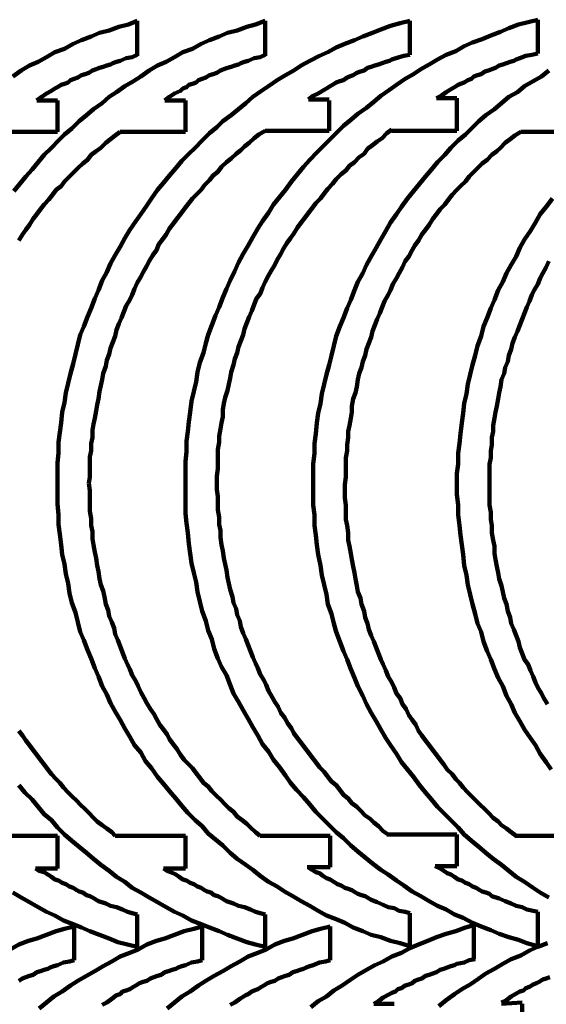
# Model space of a CAD drawing. Header units: inches. Extents: x 3 to 395, y -1 to 557.
# Tile 7 of 13: x 147 to 195, y 465 to 556. Entities that reach past the tile are written whole.
import ezdxf

# ---------------------------------------------------------------- set-up
doc = ezdxf.new("R2010")
doc.units = ezdxf.units.IN
doc.layers.add('P', color=250, linetype='CONTINUOUS', lineweight=100)

msp = doc.modelspace()

# ---------------------------------------------------------------- linework, layer by layer
at = {"layer": 'P', "color": 0, "linetype": 'CONTINUOUS'}
for points in [[(162, 513), (162, 513.889), (162, 514.889), (162.111, 515.778), (162.111, 516.778), (162.222, 517.667), (162.333, 518.556), (162.444, 519.444), (162.556, 520.444), (162.778, 521.333), (163, 522.222), (163.111, 523.111), (163.333, 524), (163.667, 524.889), (163.889, 525.778), (164.111, 526.556), (164.444, 527.444), (164.778, 528.333), (165.111, 529.111), (165.444, 530), (165.778, 530.778), (166.111, 531.556), (166.556, 532.444), (166.889, 533.222), (167.333, 534), (167.778, 534.778), (168.222, 535.556), (168.667, 536.333), (169.111, 537), (169.667, 537.778), (170.111, 538.556), (170.667, 539.222), (171.222, 539.889), (171.778, 540.667), (172.333, 541.333), (172.889, 542), (173.444, 542.667), (174.111, 543.333), (174.667, 543.889), (175.333, 544.556), (176, 545.222), (176.556, 545.778), (177.222, 546.333), (177.889, 546.889), (178.667, 547.444), (179.333, 548), (180, 548.556), (180.778, 549.111), (181.444, 549.556), (182.222, 550.111), (183, 550.556), (183.667, 551), (184.444, 551.444), (185.222, 551.889), (186, 552.333), (186.889, 552.667), (187.667, 553.111), (188.444, 553.444), (189.333, 553.778), (190.111, 554.111), (191, 554.444), (191.778, 554.778), (192.667, 555.111), (193.556, 555.333), (194.444, 555.556)], [(194.444, 555.556), (194.444, 552.444)], [(146.111, 550.333), (146.889, 550.889), (147.667, 551.333), (148.444, 551.667), (149.222, 552.111), (150, 552.556), (150.889, 552.889), (151.667, 553.333), (152.444, 553.667), (153.333, 554), (154.111, 554.333), (155, 554.556), (155.889, 554.889), (156.778, 555.111), (157.556, 555.444)], [(146.222, 539.778), (146.778, 540.444), (147.333, 541.111), (147.889, 541.778), (148.444, 542.444), (149, 543.111), (149.667, 543.778), (150.333, 544.444), (150.889, 545), (151.556, 545.556), (152.222, 546.222), (152.889, 546.778), (153.556, 547.333), (154.333, 547.889), (155, 548.444), (155.667, 548.889), (156.444, 549.444), (157.222, 549.889), (157.889, 550.333), (158.667, 550.889), (159.444, 551.333), (160.222, 551.667), (161, 552.111), (161.778, 552.556), (162.667, 552.889), (163.444, 553.333), (164.222, 553.667), (165.111, 554), (165.889, 554.333), (166.778, 554.556), (167.667, 554.889), (168.444, 555.111), (169.333, 555.444)], [(150.222, 512.889), (150.222, 513.778), (150.222, 514.778), (150.333, 515.667), (150.333, 516.667), (150.444, 517.556), (150.556, 518.444), (150.667, 519.444), (150.889, 520.333), (151, 521.222), (151.222, 522.111), (151.444, 523), (151.667, 523.889), (151.889, 524.778), (152.111, 525.667), (152.333, 526.556), (152.667, 527.333), (153, 528.222), (153.333, 529), (153.667, 529.889), (154, 530.667), (154.333, 531.556), (154.778, 532.333), (155.111, 533.111), (155.556, 533.889), (156, 534.667), (156.444, 535.444), (156.889, 536.222), (157.444, 537), (157.889, 537.667), (158.444, 538.444), (158.889, 539.111), (159.444, 539.889), (160, 540.556), (160.556, 541.222), (161.111, 541.889), (161.667, 542.556), (162.333, 543.222), (162.889, 543.778), (163.556, 544.444), (164.222, 545.111), (164.889, 545.667), (165.444, 546.222), (166.222, 546.778), (166.889, 547.333), (167.556, 547.889), (168.222, 548.444), (169, 549), (169.667, 549.444), (170.444, 550), (171.222, 550.444), (172, 550.889), (172.667, 551.333), (173.444, 551.778), (174.333, 552.222), (175.111, 552.556), (175.889, 553), (176.667, 553.333), (177.556, 553.667), (178.333, 554), (179.222, 554.333), (180, 554.667), (180.889, 555), (181.778, 555.222), (182.667, 555.444)], [(157.556, 555.444), (157.556, 552.222)], [(169.333, 555.444), (169.333, 552.222)], [(182.667, 555.444), (182.667, 552.333)], [(148.333, 548.111), (148.778, 548.444), (149.222, 548.778), (149.667, 549), (150, 549.222), (150.222, 549.333), (150.556, 549.556), (150.889, 549.667), (151.222, 549.778), (151.444, 550), (151.778, 550.111), (152.111, 550.222), (152.444, 550.444), (152.778, 550.556), (153.111, 550.667), (153.444, 550.889), (153.778, 551), (154.111, 551.111), (154.444, 551.222), (154.778, 551.333), (155.111, 551.444), (155.333, 551.556), (155.667, 551.667), (156, 551.778), (156.556, 552), (157.111, 552.111), (157.556, 552.333)], [(160.111, 548.111), (160.556, 548.444), (161, 548.778), (161.556, 549), (161.778, 549.222), (162.111, 549.333), (162.333, 549.556), (162.667, 549.667), (163, 549.778), (163.222, 550), (163.556, 550.111), (163.889, 550.222), (164.222, 550.444), (164.556, 550.556), (164.889, 550.667), (165.222, 550.889), (165.556, 551), (165.889, 551.111), (166.222, 551.222), (166.556, 551.333), (166.889, 551.444), (167.111, 551.556), (167.444, 551.667), (167.778, 551.778), (168.333, 552), (168.889, 552.111), (169.333, 552.333)], [(173.333, 548.222), (173.778, 548.556), (174.222, 548.778), (174.778, 549.111), (175, 549.222), (175.333, 549.444), (175.556, 549.556), (175.889, 549.778), (176.222, 549.889), (176.556, 550), (176.889, 550.222), (177.111, 550.333), (177.444, 550.444), (177.778, 550.667), (178.111, 550.778), (178.444, 550.889), (178.778, 551.111), (179.111, 551.222), (179.444, 551.333), (179.778, 551.444), (180.111, 551.556), (180.444, 551.667), (180.778, 551.778), (181, 551.889), (181.667, 552.111), (182.111, 552.222), (182.667, 552.333)], [(185.111, 548.333), (185.556, 548.556), (186, 548.889), (186.556, 549.222), (186.778, 549.333), (187.111, 549.556), (187.333, 549.667), (187.667, 549.778), (188, 550), (188.333, 550.111), (188.556, 550.333), (188.889, 550.444), (189.222, 550.556), (189.556, 550.778), (189.889, 550.889), (190.222, 551), (190.556, 551.111), (190.889, 551.333), (191.222, 551.444), (191.556, 551.556), (191.889, 551.667), (192.222, 551.778), (192.444, 551.889), (192.778, 552), (193.333, 552.222), (193.889, 552.333), (194.444, 552.444)], [(173.778, 512.778), (173.778, 513.778), (173.778, 514.667), (173.889, 515.667), (173.889, 516.556), (174, 517.444), (174.111, 518.444), (174.222, 519.333), (174.444, 520.222), (174.556, 521.111), (174.778, 522), (175, 522.889), (175.222, 523.778), (175.444, 524.667), (175.667, 525.556), (175.889, 526.444), (176.222, 527.333), (176.556, 528.111), (176.889, 529), (177.222, 529.778), (177.556, 530.667), (177.889, 531.444), (178.333, 532.222), (178.667, 533), (179.111, 533.778), (179.556, 534.556), (180, 535.333), (180.444, 536.111), (180.889, 536.889), (181.444, 537.667), (181.889, 538.333), (182.444, 539.111), (183, 539.778), (183.556, 540.444), (184.111, 541.111), (184.667, 541.778), (185.222, 542.444), (185.889, 543.111), (186.444, 543.778), (187.111, 544.444), (187.778, 545), (188.333, 545.556), (189, 546.222), (189.667, 546.778), (190.444, 547.333), (191.111, 547.889), (191.778, 548.444), (192.556, 548.889), (193.222, 549.444), (194, 549.889), (194.778, 550.333), (195.444, 550.889)], [(173.333, 548.222), (175.222, 548.222)], [(185.111, 548.333), (187, 548.333)], [(187, 548.333), (187, 545.333)], [(148.333, 548.111), (150.222, 548.111)], [(150.222, 548.111), (150.222, 545.222)], [(160.111, 548.111), (162, 548.111)], [(162, 548.111), (162, 545.222)], [(175.222, 548.111), (175.222, 545.333)], [(144.222, 545.222), (150.222, 545.222)], [(146.667, 535.222), (147, 535.778), (147.333, 536.222), (147.667, 536.667), (148, 537.222), (148.333, 537.667), (148.667, 538.111), (149, 538.556), (149.444, 539), (149.778, 539.444), (150.111, 539.889), (150.556, 540.222), (150.889, 540.667), (151.333, 541.111), (151.778, 541.556), (152.111, 541.889), (152.556, 542.333), (153, 542.667), (153.333, 543.111), (153.778, 543.444), (154.222, 543.778), (154.667, 544.222), (155.111, 544.556), (155.556, 544.889), (156, 545.222)], [(153.111, 512.889), (153.222, 513.444), (153.222, 514.111), (153.222, 514.667), (153.222, 515.333), (153.333, 515.889), (153.333, 516.556), (153.444, 517.111), (153.444, 517.778), (153.556, 518.333), (153.667, 518.889), (153.778, 519.556), (153.889, 520.111), (154, 520.667), (154.111, 521.333), (154.222, 521.889), (154.333, 522.444), (154.444, 523), (154.667, 523.667), (154.778, 524.222), (155, 524.778), (155.111, 525.333), (155.333, 525.889), (155.556, 526.444), (155.667, 527), (155.889, 527.556), (156.111, 528.111), (156.333, 528.667), (156.556, 529.222), (156.889, 529.778), (157.111, 530.222), (157.333, 530.778), (157.556, 531.333), (157.889, 531.889), (158.111, 532.333), (158.444, 532.889), (158.667, 533.333), (159, 533.889), (159.333, 534.333), (159.556, 534.889), (159.889, 535.333), (160.222, 535.778), (160.556, 536.333), (160.889, 536.778), (161.222, 537.222), (161.556, 537.667), (161.889, 538.111), (162.333, 538.667), (162.667, 539.111), (163, 539.444), (163.444, 539.889), (163.778, 540.333), (164.222, 540.778), (164.556, 541.222), (165, 541.556), (165.333, 542), (165.778, 542.444), (166.222, 542.778), (166.667, 543.222), (167.111, 543.556), (167.444, 543.889), (167.889, 544.222), (168.333, 544.667), (168.778, 545), (169.333, 545.333)], [(156, 545.222), (162, 545.222)], [(164.889, 513), (164.889, 513.556), (165, 514.222), (165, 514.778), (165, 515.444), (165, 516), (165.111, 516.667), (165.111, 517.222), (165.222, 517.889), (165.333, 518.444), (165.444, 519), (165.444, 519.667), (165.556, 520.222), (165.667, 520.778), (165.889, 521.444), (166, 522), (166.111, 522.556), (166.222, 523.111), (166.444, 523.778), (166.556, 524.333), (166.778, 524.889), (166.889, 525.444), (167.111, 526), (167.333, 526.556), (167.444, 527.111), (167.667, 527.667), (167.889, 528.222), (168.111, 528.778), (168.333, 529.333), (168.556, 529.889), (168.889, 530.333), (169.111, 530.889), (169.333, 531.444), (169.667, 532), (169.889, 532.444), (170.222, 533), (170.444, 533.444), (170.778, 534), (171, 534.444), (171.333, 535), (171.667, 535.444), (172, 535.889), (172.333, 536.444), (172.667, 536.889), (173, 537.333), (173.333, 537.778), (173.667, 538.222), (174, 538.667), (174.444, 539.111), (174.778, 539.556), (175.111, 540), (175.556, 540.444), (175.889, 540.889), (176.333, 541.333), (176.778, 541.667), (177.111, 542.111), (177.556, 542.444), (178, 542.889), (178.444, 543.222), (178.778, 543.667), (179.222, 544), (179.667, 544.333), (180.111, 544.667), (180.556, 545.111), (181, 545.444)], [(169.333, 545.333), (175.222, 545.333)], [(176.667, 512.778), (176.778, 513.444), (176.778, 514), (176.778, 514.667), (176.778, 515.222), (176.889, 515.889), (176.889, 516.444), (177, 517.111), (177, 517.667), (177.111, 518.222), (177.222, 518.889), (177.333, 519.444), (177.333, 520), (177.444, 520.667), (177.667, 521.222), (177.778, 521.778), (177.889, 522.444), (178, 523), (178.222, 523.556), (178.333, 524.111), (178.556, 524.667), (178.667, 525.222), (178.889, 525.778), (179.111, 526.333), (179.222, 526.889), (179.444, 527.444), (179.667, 528), (179.889, 528.556), (180.111, 529.111), (180.333, 529.667), (180.667, 530.222), (180.889, 530.667), (181.111, 531.222), (181.444, 531.778), (181.667, 532.222), (182, 532.778), (182.222, 533.333), (182.556, 533.778), (182.889, 534.333), (183.111, 534.778), (183.444, 535.222), (183.778, 535.778), (184.111, 536.222), (184.444, 536.667), (184.778, 537.222), (185.111, 537.667), (185.444, 538.111), (185.889, 538.556), (186.222, 539), (186.556, 539.444), (187, 539.889), (187.333, 540.222), (187.778, 540.667), (188.111, 541.111), (188.556, 541.556), (188.889, 541.889), (189.333, 542.333), (189.778, 542.667), (190.222, 543.111), (190.667, 543.444), (191, 543.778), (191.444, 544.222), (191.889, 544.556), (192.333, 544.889), (192.889, 545.222)], [(181, 545.333), (187, 545.333)], [(192.889, 545.222), (198.778, 545.222)], [(187, 512.778), (187, 513.778), (187.111, 514.667), (187.111, 515.667), (187.222, 516.556), (187.333, 517.444), (187.444, 518.444), (187.556, 519.333), (187.667, 520.222), (187.889, 521.111), (188, 522), (188.222, 522.889), (188.444, 523.778), (188.667, 524.667), (188.889, 525.556), (189.222, 526.444), (189.444, 527.333), (189.778, 528.111), (190.111, 529), (190.444, 529.778), (190.778, 530.667), (191.222, 531.444), (191.556, 532.222), (192, 533), (192.444, 533.778), (192.778, 534.556), (193.222, 535.333), (193.778, 536.111), (194.222, 536.889), (194.667, 537.667), (195.222, 538.333), (195.778, 539.111)], [(190, 512.778), (190, 513.444), (190, 514), (190, 514.667), (190.111, 515.222), (190.111, 515.889), (190.222, 516.444), (190.222, 517.111), (190.333, 517.667), (190.333, 518.222), (190.444, 518.889), (190.556, 519.444), (190.667, 520), (190.778, 520.667), (190.889, 521.222), (191, 521.778), (191.111, 522.444), (191.333, 523), (191.444, 523.556), (191.667, 524.111), (191.778, 524.667), (192, 525.222), (192.111, 525.778), (192.333, 526.333), (192.556, 526.889), (192.778, 527.444), (193, 528), (193.222, 528.556), (193.444, 529.111), (193.667, 529.667), (193.889, 530.222), (194.111, 530.667), (194.444, 531.222), (194.667, 531.778), (194.889, 532.222), (195.222, 532.778), (195.444, 533.333)], [(182.556, 470.333), (181.778, 470.556), (180.889, 470.778), (180, 471.111), (179.111, 471.333), (178.333, 471.667), (177.444, 472), (176.667, 472.444), (175.889, 472.778), (175, 473.111), (174.222, 473.556), (173.444, 474), (172.667, 474.444), (171.889, 474.889), (171.111, 475.333), (170.444, 475.778), (169.667, 476.222), (168.889, 476.778), (168.222, 477.333), (167.556, 477.778), (166.778, 478.333), (166.111, 478.889), (165.444, 479.556), (164.778, 480.111), (164.111, 480.667), (163.556, 481.333), (162.889, 481.889), (162.222, 482.556), (161.667, 483.222), (161.111, 483.889), (160.556, 484.556), (160, 485.222), (159.444, 485.889), (158.889, 486.667), (158.333, 487.333), (157.889, 488.111), (157.333, 488.778), (156.889, 489.556), (156.444, 490.333), (156, 491.111), (155.556, 491.889), (155.111, 492.667), (154.778, 493.444), (154.333, 494.222), (154, 495.111), (153.667, 495.889), (153.333, 496.778), (153, 497.556), (152.667, 498.444), (152.333, 499.222), (152.111, 500.111), (151.889, 501), (151.556, 501.889), (151.333, 502.778), (151.222, 503.667), (151, 504.556), (150.889, 505.444), (150.667, 506.333), (150.556, 507.222), (150.444, 508.222), (150.333, 509.111), (150.333, 510), (150.222, 511), (150.222, 511.889), (150.222, 512.889)], [(168.889, 480.444), (168.444, 480.778), (168, 481.222), (167.667, 481.556), (167.222, 481.889), (166.778, 482.222), (166.444, 482.667), (166, 483), (165.667, 483.333), (165.222, 483.778), (164.889, 484.111), (164.444, 484.556), (164.111, 485), (163.667, 485.333), (163.333, 485.778), (163, 486.222), (162.667, 486.667), (162.222, 487.111), (161.889, 487.444), (161.556, 487.889), (161.222, 488.444), (160.889, 488.889), (160.556, 489.333), (160.333, 489.778), (160, 490.222), (159.667, 490.667), (159.333, 491.222), (159.111, 491.667), (158.778, 492.111), (158.444, 492.667), (158.222, 493.111), (157.889, 493.667), (157.667, 494.222), (157.444, 494.667), (157.111, 495.222), (156.889, 495.778), (156.667, 496.222), (156.444, 496.778), (156.222, 497.333), (156, 497.889), (155.778, 498.444), (155.556, 499), (155.444, 499.556), (155.222, 500.111), (155, 500.667), (154.889, 501.222), (154.667, 501.778), (154.556, 502.444), (154.444, 503), (154.222, 503.556), (154.111, 504.111), (154, 504.778), (153.889, 505.333), (153.778, 506), (153.667, 506.556), (153.556, 507.222), (153.444, 507.778), (153.444, 508.444), (153.333, 509), (153.333, 509.667), (153.222, 510.333), (153.222, 511), (153.222, 511.556), (153.222, 512.222), (153.111, 512.889)], [(194.333, 470.333), (193.444, 470.556), (192.667, 470.889), (191.778, 471.111), (190.889, 471.444), (190.111, 471.778), (189.222, 472.111), (188.444, 472.444), (187.556, 472.889), (186.778, 473.222), (186, 473.667), (185.222, 474), (184.444, 474.444), (183.667, 474.889), (182.889, 475.333), (182.111, 475.889), (181.444, 476.333), (180.667, 476.889), (180, 477.333), (179.222, 477.889), (178.556, 478.444), (177.889, 479), (177.222, 479.556), (176.556, 480.222), (175.889, 480.778), (175.222, 481.444), (174.667, 482), (174, 482.667), (173.444, 483.333), (172.889, 484), (172.222, 484.667), (171.667, 485.333), (171.222, 486), (170.667, 486.778), (170.111, 487.444), (169.667, 488.222), (169.111, 488.889), (168.667, 489.667), (168.222, 490.444), (167.778, 491.222), (167.333, 492), (166.889, 492.778), (166.444, 493.556), (166.111, 494.333), (165.778, 495.222), (165.333, 496), (165, 496.778), (164.667, 497.667), (164.444, 498.556), (164.111, 499.333), (163.889, 500.222), (163.556, 501.111), (163.333, 502), (163.111, 502.889), (163, 503.778), (162.778, 504.667), (162.556, 505.556), (162.444, 506.444), (162.333, 507.333), (162.222, 508.333), (162.111, 509.222), (162, 510.111), (162, 511.111), (162, 512), (162, 513)], [(180.667, 480.556), (180.222, 480.889), (179.778, 481.333), (179.333, 481.667), (179, 482), (178.556, 482.333), (178.111, 482.778), (177.778, 483.111), (177.333, 483.444), (177, 483.889), (176.556, 484.222), (176.222, 484.667), (175.889, 485.111), (175.444, 485.444), (175.111, 485.889), (174.778, 486.333), (174.333, 486.778), (174, 487.222), (173.667, 487.667), (173.333, 488.111), (173, 488.556), (172.667, 489), (172.333, 489.444), (172, 489.889), (171.778, 490.333), (171.444, 490.778), (171.111, 491.333), (170.778, 491.778), (170.556, 492.333), (170.222, 492.778), (170, 493.222), (169.667, 493.778), (169.444, 494.333), (169.222, 494.778), (168.889, 495.333), (168.667, 495.889), (168.444, 496.333), (168.222, 496.889), (168, 497.444), (167.778, 498), (167.556, 498.556), (167.333, 499.111), (167.111, 499.667), (167, 500.222), (166.778, 500.778), (166.667, 501.333), (166.444, 501.889), (166.333, 502.444), (166.111, 503.111), (166, 503.667), (165.889, 504.222), (165.778, 504.889), (165.667, 505.444), (165.556, 506), (165.444, 506.667), (165.333, 507.222), (165.222, 507.889), (165.222, 508.556), (165.111, 509.111), (165.111, 509.778), (165, 510.444), (165, 511), (165, 511.667), (164.889, 512.333), (164.889, 513)], [(195.444, 474.778), (194.667, 475.222), (194, 475.667), (193.222, 476.222), (192.444, 476.667), (191.778, 477.222), (191.111, 477.778), (190.333, 478.333), (189.667, 478.889), (189, 479.444), (188.333, 480), (187.667, 480.556), (187.111, 481.222), (186.444, 481.889), (185.889, 482.444), (185.222, 483.111), (184.667, 483.778), (184.111, 484.444), (183.556, 485.111), (183, 485.889), (182.444, 486.556), (181.889, 487.222), (181.444, 488), (180.889, 488.778), (180.444, 489.444), (180, 490.222), (179.556, 491), (179.111, 491.778), (178.667, 492.556), (178.333, 493.333), (177.889, 494.222), (177.556, 495), (177.222, 495.778), (176.889, 496.667), (176.556, 497.444), (176.222, 498.333), (175.889, 499.222), (175.667, 500), (175.444, 500.889), (175.111, 501.778), (175, 502.667), (174.778, 503.556), (174.556, 504.444), (174.444, 505.333), (174.222, 506.333), (174.111, 507.222), (174, 508.111), (173.889, 509), (173.889, 510), (173.778, 510.889), (173.778, 511.889), (173.778, 512.778)], [(192.444, 480.444), (192, 480.778), (191.556, 481.111), (191.111, 481.444), (190.778, 481.778), (190.333, 482.111), (189.889, 482.556), (189.556, 482.889), (189.111, 483.333), (188.778, 483.667), (188.333, 484.111), (188, 484.444), (187.556, 484.889), (187.222, 485.333), (186.889, 485.667), (186.556, 486.111), (186.111, 486.556), (185.778, 487), (185.444, 487.444), (185.111, 487.889), (184.778, 488.333), (184.444, 488.778), (184.111, 489.222), (183.778, 489.667), (183.444, 490.111), (183.222, 490.667), (182.889, 491.111), (182.556, 491.556), (182.333, 492.111), (182, 492.556), (181.778, 493.111), (181.444, 493.556), (181.222, 494.111), (181, 494.556), (180.667, 495.111), (180.444, 495.667), (180.222, 496.222), (180, 496.667), (179.778, 497.222), (179.556, 497.778), (179.333, 498.333), (179.111, 498.889), (178.889, 499.444), (178.778, 500), (178.556, 500.556), (178.444, 501.111), (178.222, 501.778), (178.111, 502.333), (177.889, 502.889), (177.778, 503.444), (177.667, 504.111), (177.556, 504.667), (177.444, 505.222), (177.333, 505.889), (177.222, 506.444), (177.111, 507.111), (177, 507.667), (177, 508.333), (176.889, 509), (176.778, 509.556), (176.778, 510.222), (176.778, 510.889), (176.667, 511.556), (176.667, 512.111), (176.667, 512.778)], [(195.667, 486.556), (195.222, 487.222), (194.667, 488), (194.222, 488.778), (193.778, 489.444), (193.222, 490.222), (192.778, 491), (192.333, 491.778), (192, 492.556), (191.556, 493.333), (191.222, 494.222), (190.778, 495), (190.444, 495.778), (190.111, 496.667), (189.778, 497.444), (189.444, 498.333), (189.222, 499.222), (188.889, 500), (188.667, 500.889), (188.444, 501.778), (188.222, 502.667), (188, 503.556), (187.889, 504.444), (187.667, 505.333), (187.556, 506.333), (187.444, 507.222), (187.333, 508.111), (187.222, 509), (187.111, 510), (187.111, 510.889), (187, 511.889), (187, 512.778)], [(195.333, 492.556), (195, 493.111), (194.778, 493.556), (194.444, 494.111), (194.222, 494.556), (194, 495.111), (193.778, 495.667), (193.556, 496.222), (193.222, 496.667), (193, 497.222), (192.778, 497.778), (192.667, 498.333), (192.444, 498.889), (192.222, 499.444), (192, 500), (191.889, 500.556), (191.667, 501.111), (191.556, 501.778), (191.333, 502.333), (191.222, 502.889), (191.111, 503.444), (190.889, 504.111), (190.778, 504.667), (190.667, 505.222), (190.556, 505.889), (190.444, 506.444), (190.444, 507.111), (190.333, 507.667), (190.222, 508.333), (190.222, 509), (190.111, 509.556), (190.111, 510.222), (190, 510.889), (190, 511.556), (190, 512.111), (190, 512.778)], [(155.556, 480.444), (155.222, 480.778), (154.778, 481.111), (154.333, 481.444), (153.889, 481.778), (153.556, 482.111), (153.111, 482.556), (152.778, 482.889), (152.333, 483.333), (152, 483.667), (151.556, 484.111), (151.222, 484.444), (150.778, 484.889), (150.444, 485.333), (150.111, 485.667), (149.667, 486.111), (149.333, 486.556), (149, 487), (148.667, 487.444), (148.333, 487.889), (148, 488.333), (147.667, 488.778), (147.333, 489.222), (147, 489.667), (146.667, 490.111)], [(169.333, 470.222), (168.444, 470.444), (167.667, 470.667), (166.778, 471), (165.889, 471.333), (165.111, 471.667), (164.222, 472), (163.444, 472.333), (162.556, 472.667), (161.778, 473.111), (161, 473.444), (160.222, 473.889), (159.444, 474.333), (158.667, 474.778), (157.889, 475.222), (157.111, 475.667), (156.444, 476.222), (155.667, 476.667), (155, 477.222), (154.222, 477.778), (153.556, 478.333), (152.889, 478.889), (152.222, 479.444), (151.556, 480), (150.889, 480.556), (150.222, 481.222), (149.667, 481.889), (149, 482.444), (148.444, 483.111), (147.889, 483.778), (147.222, 484.444), (146.667, 485.111)], [(143.778, 480.444), (150.222, 480.444)], [(150.222, 477.444), (150.222, 480.444)], [(155.556, 480.444), (162, 480.444)], [(162, 477.444), (162, 480.444)], [(168.889, 480.444), (175.333, 480.444)], [(175.333, 477.556), (175.333, 480.444)], [(180.556, 480.556), (187, 480.556)], [(187, 477.667), (187, 480.556)], [(192.333, 480.444), (198.778, 480.444)], [(173.222, 477.556), (175.333, 477.556)], [(182.667, 473.333), (182.222, 473.444), (181.667, 473.556), (181.222, 473.778), (180.667, 473.889), (180.222, 474.111), (179.667, 474.333), (179.111, 474.556), (178.556, 474.889), (178.222, 475), (177.889, 475.111), (177.667, 475.222), (177.333, 475.444), (177, 475.556), (176.667, 475.667), (176.333, 475.889), (176, 476), (175.667, 476.222), (175.333, 476.444), (175, 476.556), (174.667, 476.778), (174.333, 477), (174, 477.111), (173.667, 477.333), (173.333, 477.556)], [(185, 477.667), (187, 477.667)], [(194.444, 473.444), (194, 473.556), (193.444, 473.667), (193, 473.889), (192.444, 474), (192, 474.222), (191.444, 474.444), (190.889, 474.667), (190.222, 474.889), (190, 475.111), (189.667, 475.222), (189.333, 475.333), (189.111, 475.444), (188.778, 475.667), (188.444, 475.778), (188.111, 476), (187.778, 476.111), (187.444, 476.333), (187.111, 476.444), (186.778, 476.667), (186.444, 476.889), (186.111, 477), (185.778, 477.222), (185.444, 477.444), (185, 477.667)], [(148.222, 477.444), (150.222, 477.444)], [(157.556, 473.222), (157.111, 473.333), (156.667, 473.444), (156.222, 473.667), (155.667, 473.889), (155.111, 474), (154.667, 474.222), (154, 474.444), (153.444, 474.778), (153.222, 474.889), (152.889, 475), (152.556, 475.222), (152.222, 475.333), (152, 475.444), (151.667, 475.667), (151.333, 475.778), (151, 476), (150.667, 476.111), (150.333, 476.333), (150, 476.444), (149.667, 476.667), (149.333, 476.889), (149, 477.111), (148.556, 477.222), (148.222, 477.444)], [(160, 477.444), (162, 477.444)], [(169.333, 473.222), (168.889, 473.333), (168.444, 473.444), (168, 473.667), (167.444, 473.889), (166.889, 474), (166.444, 474.222), (165.778, 474.444), (165.222, 474.778), (165, 474.889), (164.667, 475), (164.333, 475.222), (164, 475.333), (163.778, 475.444), (163.444, 475.667), (163.111, 475.778), (162.778, 476), (162.444, 476.111), (162.111, 476.333), (161.778, 476.444), (161.444, 476.667), (161.111, 476.889), (160.667, 477.111), (160.333, 477.222), (160, 477.444)], [(157.556, 470.222), (156.667, 470.444), (155.778, 470.667), (155, 471), (154.111, 471.333), (153.222, 471.667), (152.444, 472), (151.667, 472.333), (150.778, 472.667), (150, 473.111), (149.222, 473.444), (148.444, 473.889), (147.667, 474.333), (146.889, 474.778), (146.111, 475.222)], [(157.556, 473.222), (157.556, 470.111)], [(169.333, 473.222), (169.333, 470.111)], [(182.667, 473.333), (182.667, 470.222)], [(194.444, 473.444), (194.444, 470.333)], [(136.778, 464.556), (137.444, 465.111), (138.111, 465.667), (138.889, 466.111), (139.667, 466.667), (140.333, 467.111), (141.111, 467.556), (141.889, 468), (142.667, 468.444), (143.444, 468.889), (144.222, 469.333), (145.111, 469.667), (145.889, 470), (146.667, 470.444), (147.556, 470.778), (148.333, 471), (149.222, 471.333), (150.111, 471.667), (150.889, 471.889), (151.778, 472.111)], [(148.556, 464.556), (149.222, 465.111), (149.889, 465.667), (150.667, 466.111), (151.444, 466.667), (152.111, 467.111), (152.889, 467.556), (153.667, 468), (154.444, 468.444), (155.222, 468.889), (156, 469.333), (156.889, 469.667), (157.667, 470), (158.444, 470.444), (159.333, 470.778), (160.111, 471), (161, 471.333), (161.889, 471.667), (162.778, 471.889), (163.556, 472.111)], [(151.778, 472.111), (151.778, 469)], [(160.333, 464.556), (161, 465.111), (161.667, 465.667), (162.444, 466.111), (163.222, 466.667), (163.889, 467.111), (164.667, 467.556), (165.444, 468), (166.222, 468.444), (167, 468.889), (167.778, 469.333), (168.667, 469.667), (169.444, 470), (170.222, 470.444), (171.111, 470.778), (171.889, 471), (172.778, 471.333), (173.667, 471.667), (174.444, 471.889), (175.333, 472.111)], [(163.556, 472.111), (163.556, 469)], [(173.556, 464.667), (174.222, 465.222), (175, 465.667), (175.667, 466.222), (176.444, 466.667), (177.222, 467.222), (177.889, 467.667), (178.667, 468.111), (179.444, 468.556), (180.222, 468.889), (181, 469.333), (181.889, 469.667), (182.667, 470.111), (183.444, 470.444), (184.333, 470.778), (185.111, 471.111), (186, 471.444), (186.889, 471.667), (187.778, 472), (188.556, 472.222)], [(175.333, 472.111), (175.333, 469)], [(188.556, 472.222), (188.556, 469.111)], [(185.333, 464.778), (186, 465.333), (186.778, 465.889), (187.444, 466.333), (188.222, 466.778), (189, 467.333), (189.667, 467.778), (190.444, 468.222), (191.222, 468.667), (192, 469.111), (192.889, 469.444), (193.667, 469.889), (194.444, 470.222), (195.333, 470.556)], [(146.667, 467.111), (147, 467.333), (147.333, 467.444), (147.667, 467.556), (148, 467.667), (148.333, 467.889), (148.667, 468), (149, 468.111), (149.333, 468.222), (149.556, 468.333), (149.889, 468.444), (150.222, 468.556), (150.778, 468.778), (151.333, 468.889), (151.778, 469)], [(154.333, 464.889), (154.778, 465.111), (155.222, 465.444), (155.667, 465.778), (156, 465.889), (156.222, 466.111), (156.556, 466.222), (156.889, 466.333), (157.222, 466.556), (157.444, 466.667), (157.778, 466.889), (158.111, 467), (158.444, 467.111), (158.778, 467.333), (159.111, 467.444), (159.444, 467.556), (159.778, 467.667), (160.111, 467.889), (160.444, 468), (160.778, 468.111), (161.111, 468.222), (161.333, 468.333), (161.667, 468.444), (162, 468.556), (162.556, 468.778), (163.111, 468.889), (163.556, 469)], [(166.111, 464.889), (166.556, 465.111), (167, 465.444), (167.556, 465.778), (167.778, 465.889), (168.111, 466.111), (168.333, 466.222), (168.667, 466.333), (169, 466.556), (169.222, 466.667), (169.556, 466.889), (169.889, 467), (170.222, 467.111), (170.556, 467.333), (170.889, 467.444), (171.222, 467.556), (171.556, 467.667), (171.889, 467.889), (172.222, 468), (172.556, 468.111), (172.889, 468.222), (173.111, 468.333), (173.444, 468.444), (173.778, 468.556), (174.333, 468.778), (174.889, 468.889), (175.333, 469)], [(179.333, 465), (179.778, 465.222), (180.222, 465.556), (180.778, 465.889), (181, 466), (181.333, 466.111), (181.556, 466.333), (181.889, 466.444), (182.222, 466.667), (182.556, 466.778), (182.889, 466.889), (183.111, 467.111), (183.444, 467.222), (183.778, 467.333), (184.111, 467.556), (184.444, 467.667), (184.778, 467.778), (185.111, 467.889), (185.444, 468.111), (185.778, 468.222), (186.111, 468.333), (186.444, 468.444), (186.778, 468.556), (187, 468.667), (187.667, 468.778), (188.111, 469), (188.667, 469.111)], [(191.111, 465.111), (191.556, 465.333), (192, 465.667), (192.556, 466), (192.778, 466.111), (193.111, 466.222), (193.333, 466.444), (193.667, 466.556), (194, 466.778), (194.333, 466.889), (194.556, 467), (194.889, 467.222), (195.222, 467.333), (195.556, 467.444)], [(179.333, 465), (181.222, 465)], [(191.111, 465), (193, 465.111)], [(193, 465), (193, 462.111)]]:
    msp.add_lwpolyline(points, dxfattribs=at)

doc.saveas('drawing.dxf')
